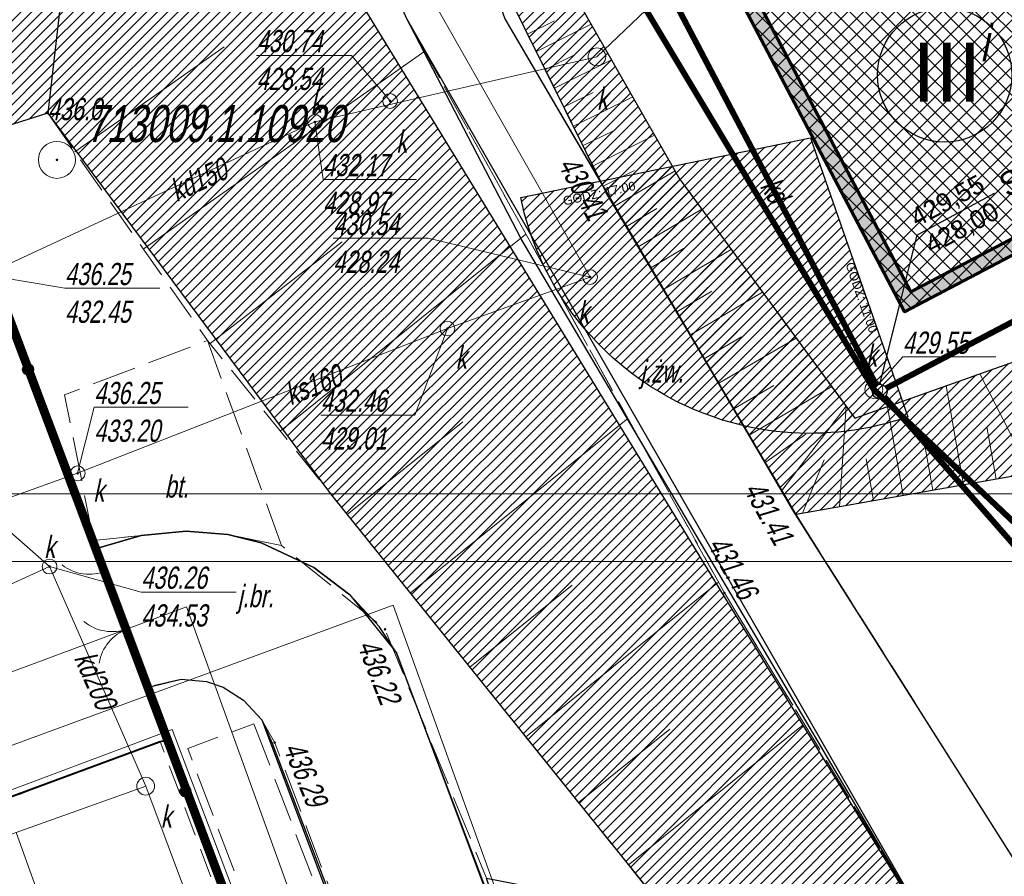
# Model space of a CAD drawing. Header units: metres. Extents: x 7408630 to 7411134, y 5569633 to 5570339.
# Tile 16 of 76: x 7410257 to 7410290, y 5569987 to 5570016. Entities that reach past the tile are written whole.
import ezdxf
from ezdxf.lldxf.tags import DXFTag

# ---------------------------------------------------------------- set-up
doc = ezdxf.new("R2010")
doc.units = ezdxf.units.M
doc.header["$MEASUREMENT"] = 0
for name, pattern in [('1.5_0.5', [2, 1.5, -0.5]), ('HIDDEN', [9.525, 6.35, -3.175]), ('mz1.0_0.5', [1.5, 1, -0.5]), ('mz1.25_0.5', [1.75, 1.25, -0.5])]:
    doc.linetypes.add(name, pattern=pattern)
for name, color, linetype, true_color in [('0 PZT - BUDYNEK OBJĘTY OPRACOWANIEM HATCH', 7, 'Continuous', 0x0d0d0d), ('1 PZT NASŁONECZNIENIE', 7, 'Continuous', 0xeb7500), ('_01_PZT - demontaże i rozbiórki', 7, 'Continuous', 0xd85c46)]:
    doc.layers.add(name, color=color, linetype=linetype, true_color=true_color)
doc.layers.add('0 PZT - SKARPY', color=7, linetype='Continuous', lineweight=30, true_color=0x395530)
doc.layers.add('0 PZT - skarpy hatch', color=7, linetype='Continuous', lineweight=5, true_color=0x517944)
for name, color, linetype, lineweight in [('121-Punkt osnowy szczegółowej', 7, 'Continuous', 0), ('121-Punkt osnowy szczegółowej-Atr103', 7, 'Continuous', 0), ('219-Linia granicy', 7, 'Continuous', 0), ('312-Budynek (powierzchnia)', 7, 'Continuous', 0), ('312-Numer ewidencyjny budynku-Atr124', 7, 'Continuous', 0), ('_Kan-deszczowa', 82, 'KANSAN_LINE', 25), ('brama (linia)', 7, 'Continuous', 0), ('brama (linia) - symbol', 7, 'Continuous', 0), ('furtka (linia)', 7, 'Continuous', 0), ('furtka (linia) - symbol', 7, 'Continuous', 0), ('Granica', 112, 'Continuous', 80), ('jezdnia (powierzchnia)', 7, 'Continuous', 0), ('jezdnia (powierzchnia)-Atr17', 7, 'Continuous', 0), ('mapa krzyze', 7, 'Continuous', 0), ('Obrys', 2, 'Continuous', 60), ('ogrodzenie trwałe (linia)', 7, 'Continuous', 0), ('plac (powierzchnia)', 7, 'Continuous', 0), ('plac (powierzchnia)-Atr17', 7, 'Continuous', 0), ('plac sportowy (powierzchnia)', 7, 'Continuous', 0), ('przewód elektroenergetyczny (linia)', 7, 'Continuous', 0), ('przewód kanalizacyjny (linia)', 7, 'Continuous', 0), ('przewód kanalizacyjny (linia)-Atr1', 7, 'Continuous', 0), ('przewód wodociągowy (linia)', 7, 'Continuous', 0), ('punkt o określonej wysokości (sieć kanalizacyjna)', 7, 'Continuous', 0), ('punkt o określonej wysokości (sieć kanalizacyjna)-Atr2', 7, 'Continuous', 0), ('punkt o określonej wysokości (sieć kanalizacyjna)-Atr3', 7, 'Continuous', 0), ('punkt wysokościowy naturalny', 7, 'Continuous', 0), ('punkt wysokościowy naturalny-Atr2', 7, 'Continuous', 0), ('punkt wysokościowy sztuczny', 7, 'Continuous', 0), ('punkt wysokościowy sztuczny-Atr2', 7, 'Continuous', 0), ('skarpa nieumocniona (powierzchnia)', 7, 'Continuous', 0), ('studzienka okrągła - przewód kanalizacyjny (punkt)', 7, 'Continuous', 0), ('studzienka okrągła - przewód kanalizacyjny (punkt)-Atr17', 7, 'Continuous', 0)]:
    doc.layers.add(name, color=color, linetype=linetype, lineweight=lineweight)
doc.layers.add('_MAPA', color=7, linetype='Continuous')
doc.styles.add('ARIAL', font='tahoma.ttf')
doc.styles.get("Standard").update_dxf_attribs({"font": 'arial.ttf'})
tags = doc.linetypes.add('FH1_LINE', pattern='A,1,-0.2,["X",Standard,S=0.2,R=0,X=-0.1,Y=-0.1],-0.2', length=1.4).pattern_tags.tags
tags[15:16] = [DXFTag(74, 4), DXFTag(75, 0), DXFTag(340, '0'), DXFTag(46, 1.0), DXFTag(50, 0.0), DXFTag(44, 0.0), DXFTag(45, 0.0)]
tags[4:5] = [DXFTag(74, 4), DXFTag(75, 0), DXFTag(340, '0'), DXFTag(46, 1.0), DXFTag(50, 0.0), DXFTag(44, 0.0), DXFTag(45, 0.0)]
doc.linetypes.add('KANSAN_LINE', pattern='A,0.5,-0.2,["KS",ARIAL,S=0.1,R=0,X=-0.1,Y=-0.05],-0.25', length=0.95)
pattern_1 = [(45, (0, 0), (-0.1767766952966, 0.1767766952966), [])]

# ---------------------------------------------------------------- blocks, each defined once
blk = doc.blocks.new('121_1')
at = {"layer": '121-Punkt osnowy szczegółowej', "linetype": 'Continuous', "lineweight": 13}
h = blk.add_hatch(color=7, dxfattribs=at)
edge = h.paths.add_edge_path()
edge.add_arc((0, 0), 0.45, 0, 360)
at = {"layer": '121-Punkt osnowy szczegółowej', "color": 7, "linetype": 'Continuous', "lineweight": 13}
blk.add_circle((0, 0), 6.25, dxfattribs=at)
blk = doc.blocks.new('506_1')
at = {"layer": 'punkt o określonej wysokości (sieć kanalizacyjna)', "color": 36, "linetype": 'Continuous', "lineweight": 13}
blk.add_circle((0, 0), 3, dxfattribs=at)
blk = doc.blocks.new('506_3')
at = {"layer": 'studzienka okrągła - przewód kanalizacyjny (punkt)', "color": 36, "linetype": 'Continuous', "lineweight": 13}
blk.add_circle((0, 0), 3, dxfattribs=at)
blk = doc.blocks.new('US15_2')
at = {"layer": 'studzienka okrągła - przewód kanalizacyjny (punkt)', "color": 36, "linetype": 'Continuous', "lineweight": 13}
blk.add_circle((0, 0), 2.5, dxfattribs=at)
blk = doc.blocks.new('PW01_1')
at = {"layer": 'punkt o określonej wysokości (sieć kanalizacyjna)', "linetype": 'Continuous', "lineweight": 13}
h = blk.add_hatch(color=36, dxfattribs=at)
edge = h.paths.add_edge_path()
edge.add_arc((0, 0), 0.45, 0, 360)
blk = doc.blocks.new('OK02_2')
at = {"layer": 'brama (linia) - symbol', "color": 7, "linetype": 'Continuous', "lineweight": 13}
for centre, start, end in [((-15, 0), 0, 60), ((15, 0), 120, 180)]:
    blk.add_arc(centre, 15, start, end, dxfattribs=at)
blk = doc.blocks.new('OK04_3')
at = {"layer": 'furtka (linia) - symbol', "color": 7, "linetype": 'Continuous', "lineweight": 13}
blk.add_arc((15, 0.01), 15, 120, 180, dxfattribs=at)
blk = doc.blocks.new('PW01_2')
at = {"layer": 'punkt wysokościowy naturalny', "linetype": 'Continuous', "lineweight": 13}
h = blk.add_hatch(color=7, dxfattribs=at)
edge = h.paths.add_edge_path()
edge.add_arc((0, 0), 0.45, 0, 360)
blk = doc.blocks.new('PW02_1')
at = {"layer": 'punkt wysokościowy sztuczny', "linetype": 'Continuous', "lineweight": 13}
h = blk.add_hatch(color=7, dxfattribs=at)
edge = h.paths.add_edge_path()
edge.add_arc((0, 0), 0.45, 0, 360)
blk = doc.blocks.new('A$C92b4fa8d')
at = {"layer": 'ogrodzenie trwałe (linia)', "linetype": 'Continuous', "lineweight": 40}
h = blk.add_hatch(color=7, dxfattribs=at)
edge = h.paths.add_edge_path()
edge.add_arc((57.317, 54.2), 0.175, 0, 360)
h = blk.add_hatch(color=7, dxfattribs=at)
edge = h.paths.add_edge_path()
edge.add_arc((62.632, 39.939), 0.175, 0, 360)
at = {"layer": '312-Budynek (powierzchnia)', "color": 7, "linetype": 'Continuous', "lineweight": 53, "flags": 128}
for points in [[(80.74, 67.93), (86.94, 56.15)], [(86.94, 56.15), (98.25, 62.12)]]:
    blk.add_lwpolyline(points, dxfattribs=at)
at = {"layer": 'brama (linia)', "color": 7, "linetype": 'Continuous', "lineweight": 13, "flags": 128}
blk.add_lwpolyline([(61.4, 43.48), (59.95, 47.39)], dxfattribs=at)
at = {"layer": 'furtka (linia)', "color": 7, "linetype": 'Continuous', "lineweight": 13, "flags": 128}
blk.add_lwpolyline([(59.95, 47.39), (59.53, 48.42)], dxfattribs=at)
at = {"layer": 'jezdnia (powierzchnia)', "color": 7, "linetype": '1.5_0.5', "lineweight": 13, "flags": 128}
for points in [[(70.09, 80.48), (63.46, 78.66), (66.27, 74.88), (70.1, 66.07), (80.85, 46.65), (88.56, 33.98), (92.51, 34.67), (83.27, 49.3), (76.87, 60.16), (72.72, 68.52), (73.76, 69.68), (73.06, 71.08), (71.69, 70.3), (69.13, 78.22), (69.27, 79.32), (70.09, 80.48)], [(94.92, 11.84), (101.62, 10.29), (102.58, 10.34), (101.7, 6.31), (100.68, 5.45), (96.6, 6.21), (93.49, 6.96), (90.98, 7.54), (81.8, 10.78), (80.63, 11.56), (79.13, 12.74), (75.88, 15.99), (74.56, 17.99), (70.46, 28.74), (68.83, 33.16), (65.65, 41.59), (65.21, 42.36), (64.6, 43.03), (63.91, 43.46), (63.34, 43.66), (62.49, 43.73), (61.4, 43.48), (59.95, 47.39), (59.53, 48.42), (61.14, 48.59), (62.66, 48.73), (64.07, 48.62), (65.88, 48.25), (69.38, 45.42), (72.81, 37.01), (74.54, 31.81), (79.58, 19.45), (86.07, 14.3), (94.92, 11.84)]]:
    blk.add_lwpolyline(points, close=True, dxfattribs=at)
at = {"layer": 'mapa krzyze', "color": 7, "linetype": 'Continuous', "lineweight": 0, "flags": 128}
blk.add_lwpolyline([(-56.064, 50), (200, 50), (200, 178.142)], dxfattribs=at)
at = {"layer": 'ogrodzenie trwałe (linia)', "color": 7, "linetype": 'Continuous', "lineweight": 40, "flags": 128}
for points in [[(29.18, 50.5), (55.12, 59.94), (59.53, 48.42)], [(61.4, 43.48), (61.99, 41.68), (67.18, 27.6), (72.48, 13.44), (14.27, -8.3)], [(39.06, 33.24), (49.82, 37.22), (61.78, 41.63), (61.99, 41.68)]]:
    blk.add_lwpolyline(points, dxfattribs=at)
at = {"layer": 'ogrodzenie trwałe (linia)', "color": 7, "linetype": 'Continuous', "lineweight": 40}
for centre in [(57.317, 54.2), (62.632, 39.939)]:
    blk.add_circle(centre, 0.175, dxfattribs=at)
at = {"layer": 'plac (powierzchnia)', "color": 7, "linetype": '1.5_0.5', "lineweight": 13, "flags": 128}
for points in [[(29.64, 47.9), (27.95, 47.2), (33.83, 31.31), (34.97, 31.74), (39.06, 33.24), (49.82, 37.22), (61.78, 41.63), (61.99, 41.68), (61.4, 43.48), (59.95, 47.39), (59.53, 48.42), (56.5, 56.32), (55.82, 56.08), (54.71, 59.01), (52.26, 58.28), (53.41, 55.3), (51.46, 54.75), (52.07, 53.25), (45.52, 50.74), (45, 52.18), (39.34, 50), (39.86, 48.65), (30.64, 45.22), (29.64, 47.9)], [(65.88, 48.25), (63.38, 55.18), (58.55, 53.34), (59.53, 48.42), (61.14, 48.59), (62.66, 48.73), (64.07, 48.62), (65.88, 48.25)], [(64.95, 42.23), (70.12, 28.6), (74.11, 17.83), (71.96, 17.03), (67.86, 27.81), (62.71, 41.39), (64.95, 42.23)]]:
    blk.add_lwpolyline(points, close=True, dxfattribs=at)
at = {"layer": 'plac sportowy (powierzchnia)', "color": 7, "linetype": 'mz1.0_0.5', "lineweight": 13, "flags": 128}
blk.add_lwpolyline([(3.76, 19.85), (14.32, -8.17), (72.31, 13.51), (61.78, 41.63), (3.76, 19.85)], close=True, dxfattribs=at)
at = {"layer": 'przewód elektroenergetyczny (linia)', "color": 1, "linetype": 'Continuous', "lineweight": 13, "flags": 128}
for points in [[(95.19, 13.59), (81.18, 19.64), (78.99, 22.1), (77.43, 24.73), (71.67, 40.63), (69.65, 46.24), (38.59, 34.83), (34.95, 43.99), (37.19, 44.82)], [(3.1, 19.89), (13.93, -9.22), (15.97, -8.46), (44.32, 2.23), (70.99, 12.36), (73.12, 13.17), (62.18, 42.04), (34.15, 31.52), (30.11, 42.28), (37.15, 44.91)]]:
    blk.add_lwpolyline(points, dxfattribs=at)
at = {"layer": 'przewód kanalizacyjny (linia)', "color": 36, "linetype": 'Continuous', "lineweight": 13, "flags": 128}
for points in [[(98.57, 41.46), (85.9, 53.52), (78.2, 66.35), (62.97, 83.08)], [(84.68, 76.93), (69.96, 68.5), (76.31, 57.32), (71.49, 55.58), (58.99, 50.69), (53.07, 48.57)], [(78.2, 66.35), (76.54, 64.76), (67.01, 62.56), (55.87, 57.4), (53.67, 57.26)], [(58.04, 47.54), (51.26, 53.5)], [(58.04, 47.54), (53.99, 45.7)], [(61.29, 40.12), (58.04, 47.54)], [(61.29, 40.12), (56.91, 38.56), (52.21, 36.86), (47.5, 35.16), (42.8, 33.47), (38.89, 32.06), (37.88, 39.63), (38.96, 40.14)], [(61.29, 40.12), (70.9, 14.45)], [(66.22, 12.7), (56.91, 38.56)]]:
    blk.add_lwpolyline(points, dxfattribs=at)
at = {"layer": 'przewód wodociągowy (linia)', "color": 5, "linetype": 'Continuous', "lineweight": 13, "flags": 128}
blk.add_lwpolyline([(79.42, -0.1), (62.67, 46.18), (46.37, 40.12), (45.22, 42.41)], dxfattribs=at)
at = {"layer": 'punkt o określonej wysokości (sieć kanalizacyjna)-Atr2', "color": 7, "lineweight": 13, "flags": 128}
for points in [[(69.55, 63.27), (68.25, 64.81), (65.04, 64.81)], [(67.01, 62.56), (67.29, 60.62), (70.441, 60.62)], [(76.31, 57.32), (70.84, 58.63), (67.63, 58.63)], [(55.87, 57.4), (58.56, 56.94), (61.77, 56.94)], [(71.49, 55.58), (70.39, 52.66), (67.212, 52.66)], [(85.9, 53.52), (86.88, 54.62), (90.026, 54.62)], [(58.99, 50.69), (59.55, 52.92), (62.723, 52.92)], [(58.04, 47.54), (61.14, 46.68), (64.35, 46.68)]]:
    blk.add_lwpolyline(points, dxfattribs=at)
at = {"layer": 'skarpa nieumocniona (powierzchnia)', "color": 7, "linetype": 'Continuous', "lineweight": 13}
for p, q in [((74.2, 65.53), (75.11, 65.98)), ((74.5, 64.94), (76.35, 65.86)), ((58.9, 61.55), (63.94, 65.1)), ((61.21, 58.26), (70.72, 64.95)), ((74.8, 64.33), (75.74, 64.8)), ((75.11, 63.7), (77.03, 64.66)), ((75.43, 63.07), (76.41, 63.55)), ((75.75, 62.42), (77.75, 63.41)), ((76.08, 61.76), (77.1, 62.26)), ((76.41, 61.08), (78.49, 62.11)), ((76.75, 60.39), (77.81, 60.92)), ((77.14, 59.71), (79.18, 60.91)), ((77.54, 59.03), (78.57, 59.64)), ((77.94, 58.34), (80.09, 59.61)), ((65.84, 52.11), (74.14, 58.77)), ((63.47, 55.07), (67.93, 58.51)), ((78.36, 57.63), (79.47, 58.29)), ((78.79, 56.9), (81.08, 58.25)), ((79.24, 56.15), (80.42, 56.84)), ((79.7, 55.37), (82.14, 56.81)), ((80.17, 54.56), (81.43, 55.3)), ((80.66, 53.73), (83.27, 55.26)), ((91.19, 50.7), (89.48, 54.05)), ((81.17, 52.87), (82.52, 53.66)), ((81.69, 51.98), (84.48, 53.62)), ((88.93, 50.3), (88.34, 53.64)), ((82.79, 50.11), (84.96, 52.96)), ((84.74, 49.56), (84.96, 52.96)), ((86.89, 49.94), (86.36, 52.94)), ((68.1, 49.3), (72.01, 52.43)), ((70.23, 46.64), (77.59, 52.54)), ((90.03, 50.49), (89.72, 52.26)), ((82.23, 51.06), (83.6, 52.01)), ((87.89, 50.12), (87.61, 51.7)), ((83.49, 49.34), (84.22, 51.15)), ((85.89, 49.76), (85.64, 51.18)), ((74.13, 41.78), (80.65, 47.01)), ((72.24, 44.14), (75.7, 46.91)), ((75.91, 39.56), (79.01, 42.05)), ((77.6, 37.45), (83.51, 42.19))]:
    blk.add_line(p, q, dxfattribs=at)
at = {"layer": 'skarpa nieumocniona (powierzchnia)', "color": 7, "linetype": 'mz1.25_0.5', "lineweight": 13, "flags": 128}
for points in [[(66.27, 74.88), (70.1, 66.07), (80.85, 46.65), (88.56, 33.98), (88.37, 34.03), (78.98, 35.75), (63.38, 55.18), (57.98, 62.86), (37.06, 56.42), (19.25, 50.75), (3.94, 46.44), (-10.29, 41.91), (-20.51, 38.71), (-26.6, 39.61), (-19.31, 42.63), (-2.2, 49.23), (14.29, 55.62), (30.36, 62.49), (45.8, 69.91), (57.17, 75.48), (66.27, 74.88)], [(75.75, 66.91), (79.33, 60.64), (85.26, 52.55), (97.51, 56.9), (91.2, 50.7), (83.27, 49.3), (76.87, 60.16), (72.72, 68.52), (75.75, 66.91)]]:
    blk.add_lwpolyline(points, close=True, dxfattribs=at)
at = {"layer": '121-Punkt osnowy szczegółowej', "color": 7, "linetype": 'Continuous', "lineweight": 13, "xscale": 0.1, "yscale": 0.1, "zscale": 0.1}
blk.add_blockref('121_1', (58.29, 61.28), dxfattribs=at)
at = {"layer": 'brama (linia) - symbol', "color": 7, "linetype": 'Continuous', "lineweight": 13, "xscale": 0.1, "yscale": 0.1, "zscale": 0.1, "rotation": 110.347}
blk.add_blockref('OK02_2', (60.675, 45.435), dxfattribs=at)
at = {"layer": 'furtka (linia) - symbol', "color": 7, "linetype": 'Continuous', "lineweight": 13, "xscale": 0.1, "yscale": 0.1, "zscale": 0.1, "rotation": 112.184}
blk.add_blockref('OK04_3', (59.95, 47.39), dxfattribs=at)
at = {"layer": 'punkt o określonej wysokości (sieć kanalizacyjna)', "color": 36, "linetype": 'Continuous', "lineweight": 13, "xscale": 0.1, "yscale": 0.1, "zscale": 0.1}
for name, p in [('PW01_1', (69.55, 63.27)), ('PW01_1', (67.01, 62.56)), ('PW01_1', (76.31, 57.32)), ('PW01_1', (71.49, 55.58)), ('506_1', (85.9, 53.52)), ('PW01_1', (58.99, 50.69)), ('PW01_1', (58.04, 47.54))]:
    blk.add_blockref(name, p, dxfattribs=at)
at = {"layer": 'punkt wysokościowy naturalny', "color": 7, "linetype": 'Continuous', "lineweight": 13, "xscale": 0.1, "yscale": 0.1, "zscale": 0.1}
blk.add_blockref('PW01_2', (57.98, 62.86), dxfattribs=at)
at = {"layer": 'punkt wysokościowy sztuczny', "color": 7, "linetype": 'Continuous', "lineweight": 13, "xscale": 0.1, "yscale": 0.1, "zscale": 0.1}
for p in [(76.87, 60.16), (83.27, 49.3), (80.85, 46.65), (69.38, 45.42), (65.65, 41.59)]:
    blk.add_blockref('PW02_1', p, dxfattribs=at)
at = {"layer": 'studzienka okrągła - przewód kanalizacyjny (punkt)', "color": 36, "linetype": 'Continuous', "lineweight": 13, "xscale": 0.1, "yscale": 0.1, "zscale": 0.1}
for name, p in [('506_3', (76.54, 64.76)), ('US15_2', (69.55, 63.27)), ('US15_2', (67.01, 62.56)), ('US15_2', (76.31, 57.32)), ('US15_2', (71.49, 55.58)), ('506_3', (85.9, 53.52)), ('US15_2', (58.99, 50.69)), ('US15_2', (58.04, 47.54)), ('506_3', (61.29, 40.12))]:
    blk.add_blockref(name, p, dxfattribs=at)
at = {"layer": '121-Punkt osnowy szczegółowej-Atr103', "color": 7, "lineweight": 13, "insert": (59.29, 61.863), "char_height": 1.25, "attachment_point": 7, "line_spacing_factor": 0.6}
blk.add_mtext('\\FWORKING_1250;\\Q12;\\H1x;\\W0.72;713009.1.10920', dxfattribs=at)
at = {"layer": '312-Numer ewidencyjny budynku-Atr124', "color": 7, "lineweight": 13, "insert": (89.49, 64.603), "char_height": 1.25, "attachment_point": 7, "line_spacing_factor": 0.6}
blk.add_mtext('\\FWORKING_1250;\\Q12;\\H1x;\\W0.72;i', dxfattribs=at)
at = {"layer": 'jezdnia (powierzchnia)-Atr17', "color": 7, "lineweight": 13, "char_height": 0.75, "attachment_point": 7, "line_spacing_factor": 0.6}
for s, insert in [('\\FWORKING_1250;\\Q12;\\H1x;\\W0.725;j.żw.', (78.01, 53.53)), ('\\FWORKING_1250;\\Q12;\\H1x;\\W0.725;j.br.', (64.4, 45.94))]:
    blk.add_mtext(s, dxfattribs=dict(at, insert=insert))
at = {"layer": 'plac (powierzchnia)-Atr17', "color": 7, "lineweight": 13, "insert": (61.93, 49.86), "char_height": 0.75, "attachment_point": 7, "line_spacing_factor": 0.6}
blk.add_mtext('\\FWORKING_1250;\\Q12;\\H1x;\\W0.725;bt.', dxfattribs=at)
at = {"layer": 'przewód kanalizacyjny (linia)-Atr1', "color": 36, "lineweight": 13, "char_height": 0.75, "line_spacing_factor": 0.6}
for s, insert, attachment_point, rotation in [('\\FWORKING_1250;\\Q12;\\H1x;\\W0.725;kd150', (62.183, 60.187), 4, 24.853), ('\\FWORKING_1250;\\Q12;\\H1x;\\W0.725;kd', (82.026, 60.382), 7, 300.918), ('\\FWORKING_1250;\\Q12;\\H1x;\\W0.725;ks160', (66.056, 53.324), 4, 21.365), ('\\FWORKING_1250;\\Q12;\\H1x;\\W0.725;kd200', (59.196, 44.6), 4, 293.654)]:
    blk.add_mtext(s, dxfattribs=dict(at, insert=insert, attachment_point=attachment_point, rotation=rotation))
at = {"layer": 'punkt o określonej wysokości (sieć kanalizacyjna)-Atr2', "color": 36, "lineweight": 13, "char_height": 0.75, "attachment_point": 7, "line_spacing_factor": 0.6}
for s, insert in [('\\FWORKING_1250;\\Q12;\\H1x;\\W0.725;430.74', (65.04, 64.907)), ('\\FWORKING_1250;\\Q12;\\H1x;\\W0.725;432.17', (67.29, 60.718)), ('\\FWORKING_1250;\\Q12;\\H1x;\\W0.725;430.54', (67.63, 58.728)), ('\\FWORKING_1250;\\Q12;\\H1x;\\W0.725;436.25', (58.56, 57.038)), ('\\FWORKING_1250;\\Q12;\\H1x;\\W0.725;429.55', (86.88, 54.717)), ('\\FWORKING_1250;\\Q12;\\H1x;\\W0.725;436.25', (59.55, 53.018)), ('\\FWORKING_1250;\\Q12;\\H1x;\\W0.725;432.46', (67.212, 52.758)), ('\\FWORKING_1250;\\Q12;\\H1x;\\W0.725;436.26', (61.14, 46.778))]:
    blk.add_mtext(s, dxfattribs=dict(at, insert=insert))
at = {"layer": 'punkt o określonej wysokości (sieć kanalizacyjna)-Atr3', "color": 36, "lineweight": 13, "char_height": 0.75, "attachment_point": 7, "line_spacing_factor": 0.6}
for s, insert in [('\\FWORKING_1250;\\Q12;\\H1x;\\W0.725;428.54', (65.04, 63.632)), ('\\FWORKING_1250;\\Q12;\\H1x;\\W0.725;428.97', (67.29, 59.443)), ('\\FWORKING_1250;\\Q12;\\H1x;\\W0.725;428.24', (67.63, 57.452)), ('\\FWORKING_1250;\\Q12;\\H1x;\\W0.725;432.45', (58.56, 55.763)), ('\\FWORKING_1250;\\Q12;\\H1x;\\W0.725;433.20', (59.55, 51.743)), ('\\FWORKING_1250;\\Q12;\\H1x;\\W0.725;429.01', (67.212, 51.483)), ('\\FWORKING_1250;\\Q12;\\H1x;\\W0.725;434.53', (61.14, 45.502))]:
    blk.add_mtext(s, dxfattribs=dict(at, insert=insert))
at = {"layer": 'punkt wysokościowy naturalny-Atr2', "color": 7, "lineweight": 13, "insert": (57.98, 62.61), "char_height": 0.75, "attachment_point": 7, "line_spacing_factor": 0.6}
blk.add_mtext('\\FWORKING_1250;\\Q12;\\H1x;\\W0.725;436.0', dxfattribs=at)
at = {"layer": 'punkt wysokościowy sztuczny-Atr2', "color": 7, "lineweight": 13, "char_height": 0.75, "attachment_point": 1, "line_spacing_factor": 0.6}
for s, insert, rotation in [('\\FWORKING_1250;\\Q12;\\H1x;\\W0.725;430.41', (75.87, 61.48), 298.178), ('\\FWORKING_1250;\\Q12;\\H1x;\\W0.725;431.41', (82.14, 50.51), 298.748), ('\\FWORKING_1250;\\Q12;\\H1x;\\W0.725;431.46', (80.91, 48.66), 299.824), ('\\FWORKING_1250;\\Q12;\\H1x;\\W0.725;436.22', (69.13, 45.16), 291.229), ('\\FWORKING_1250;\\Q12;\\H1x;\\W0.725;436.29', (66.62, 41.7), 292.153)]:
    blk.add_mtext(s, dxfattribs=dict(at, insert=insert, rotation=rotation))
at = {"layer": 'studzienka okrągła - przewód kanalizacyjny (punkt)-Atr17', "color": 36, "lineweight": 13, "char_height": 0.75, "attachment_point": 7, "line_spacing_factor": 0.6}
for insert in [(66.87, 62.87), (76.54, 62.97), (69.76, 61.52), (75.9, 55.75), (71.77, 54.23), (85.64, 54.29), (59.52, 49.73), (57.86, 47.83), (61.8, 38.72)]:
    blk.add_mtext('\\FWORKING_1250;\\Q12;\\H1x;\\W0.725;k', dxfattribs=dict(at, insert=insert))

msp = doc.modelspace()

# ---------------------------------------------------------------- hatches: boundary and pattern name
at = {"layer": '0 PZT - BUDYNEK OBJĘTY OPRACOWANIEM HATCH', "linetype": 'Continuous', "lineweight": 13}
h = msp.add_hatch(dxfattribs=at)
h.set_pattern_fill('ANSI37', color=256, scale=3)
h.set_pattern_definition([(45, (0, 0), (-0.265165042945, 0.265165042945), []), (135, (0, 0), (-0.265165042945, -0.265165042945), [])])
h.paths.add_polyline_path([(7410286.94, 5570006.15), (7410280.74, 5570017.93), (7410305.15, 5570030.79), (7410303.45, 5570034.07), (7410314.85, 5570039.96), (7410316.48, 5570036.72), (7410334.99997, 5570046.40998), (7410341.16, 5570034.74), (7410325.45, 5570026.45), (7410328.1, 5570021.38), (7410330.73, 5570022.68), (7410333.65987, 5570017.10024), (7410333.06177, 5570016.78662), (7410335.97294, 5570011.24154), (7410333.96992, 5570010.19015), (7410336.71, 5570004.97), (7410325.92991, 5569999.30995), (7410332.76, 5569986.46), (7410310.85, 5569974.81), (7410310.12, 5569976.08), (7410306.97553, 5569974.40841), (7410301.68, 5569984.37), (7410302.2, 5569984.65), (7410298.57477, 5569991.46254), (7410323.15, 5570004.54), (7410314.58, 5570020.67)])
at = {"layer": '0 PZT - skarpy hatch'}
h = msp.add_hatch(dxfattribs=at)
h.set_pattern_fill('ANSI31', color=256, scale=2)
h.set_pattern_definition(pattern_1)
h.paths.add_polyline_path([(7410257.98, 5570012.86), (7410166.19, 5569983.76), (7410150.82, 5569977.33), (7410152.74, 5569979.17), (7410165.32, 5569985.95), (7410180.62, 5569992.11), (7410202.99, 5570001), (7410218.06859, 5570007.03484), (7410258.4, 5570025.05), (7410259.31, 5570024.46)])
h = msp.add_hatch(dxfattribs=at)
h.set_pattern_fill('ANSI31', color=256, scale=2)
h.set_pattern_definition(pattern_1)
h.paths.add_polyline_path([(7410278.98, 5569985.75), (7410288.56, 5569983.94), (7410265.38, 5570021.8), (7410259.31, 5570024.46), (7410257.98, 5570012.86), (7410268.10058, 5569999.30046)])
h = msp.add_hatch(dxfattribs=at)
h.set_pattern_fill('ANSI31', color=256, scale=2)
h.set_pattern_definition(pattern_1)
h.paths.add_polyline_path([(7410297.51, 5570006.9), (7410291.19, 5570000.7), (7410283.27, 5569999.3), (7410276.87, 5570010.16), (7410272.72, 5570018.52), (7410275.75, 5570016.91), (7410279.33, 5570010.64), (7410285.26, 5570002.55)])
at = {"layer": 'Obrys'}
h = msp.add_hatch(color=256, dxfattribs=at)
h.dxf.hatch_style = 1
h.paths.add_polyline_path([(7410286.94, 5570006.15), (7410280.74, 5570017.93), (7410305.15, 5570030.79), (7410303.45, 5570034.07), (7410314.85, 5570039.96), (7410316.48, 5570036.72), (7410335, 5570046.41), (7410341.16, 5570034.74), (7410325.45, 5570026.45), (7410328.1, 5570021.38), (7410330.73, 5570022.68), (7410333.65987, 5570017.10024), (7410333.06177, 5570016.78662), (7410335.97294, 5570011.24154), (7410333.96992, 5570010.19015), (7410336.71, 5570004.97), (7410325.92991, 5569999.30995), (7410332.76, 5569986.46), (7410310.85, 5569974.81), (7410310.12, 5569976.08), (7410306.97553, 5569974.40841), (7410301.68, 5569984.37), (7410302.2, 5569984.65), (7410298.57477, 5569991.46254), (7410323.15, 5570004.54), (7410314.58, 5570020.67)])
h.paths.add_polyline_path([(7410287.14977, 5570006.82499), (7410281.41524, 5570017.72059), (7410305.82246, 5570030.57913), (7410304.12429, 5570033.85559), (7410314.63048, 5570039.28379), (7410316.26291, 5570036.03897), (7410334.81467, 5570045.8752), (7410340.64118, 5570035.01754), (7410324.77601, 5570026.66009), (7410327.88332, 5570020.71515), (7410330.51415, 5570022.01556), (7410332.98461, 5570017.31073), (7410332.38654, 5570016.99712), (7410335.2978, 5570011.45186), (7410333.29482, 5570010.40048), (7410336.03493, 5570005.18028), (7410325.25254, 5569999.51903), (7410332.08386, 5569986.66677), (7410311.0424, 5569975.47859), (7410310.31243, 5569976.74855), (7410307.18233, 5569975.08461), (7410302.35494, 5569984.16555), (7410302.87513, 5569984.44565), (7410299.25105, 5569991.25603), (7410323.82599, 5570004.33334), (7410314.78804, 5570021.34408)], flags=16)

# ---------------------------------------------------------------- linework, layer by layer
for points in [[(7410292.51, 5569984.67), (7410299.42, 5569985.95), (7410295.86966, 5569992.28859), (7410322.35402, 5570006.04214), (7410314.58, 5570020.67), (7410286.94, 5570006.15), (7410280.74, 5570017.93), (7410288.96, 5570022.27), (7410282.80618, 5570034.01709), (7410274.39, 5570029.2), (7410269.41691, 5570027.4073), (7410273.43, 5570016.04), (7410283.17248, 5569999.41579)], [(7410286.94, 5570006.15), (7410298.2618, 5570012.09763), (7410292.04999, 5570023.88848), (7410280.74436, 5570017.92173)], [(7410261.39, 5569993.47), (7410262.49, 5569993.73), (7410263.34, 5569993.66), (7410263.91, 5569993.46), (7410264.6, 5569993.03), (7410265.21, 5569992.36), (7410265.57, 5569991.57), (7410273.97, 5569969.44), (7410274.91, 5569967.96), (7410275.87, 5569966.84), (7410277.19036, 5569965.64742), (7410278.62, 5569964.71), (7410279.87, 5569964.09), (7410300.67, 5569955.4), (7410301.78, 5569956.3), (7410302.63765, 5569954.71057), (7410280.48485, 5569942.52227)]]:
    msp.add_lwpolyline(points, close=True)
for points in [[(7410266.27, 5570024.88), (7410263.46, 5570028.66), (7410270.09, 5570030.48), (7410269.27, 5570029.32), (7410269.13, 5570028.22), (7410273.43, 5570016.04), (7410283.3729, 5569999.09929), (7410292.51, 5569984.67), (7410299.42, 5569985.95), (7410296.83656, 5569990.56233), (7410298.60192, 5569991.47482), (7410302.2, 5569984.65), (7410301.67852, 5569984.37278), (7410300.83, 5569984.02), (7410300.65, 5569983.71), (7410287.94478, 5569981.59724), (7410278.55, 5569983.19), (7410274.54, 5569981.81), (7410272.81, 5569987.01), (7410288.56, 5569983.94), (7410273.98, 5570008.61), (7410270.1, 5570016.07), (7410266.27, 5570024.88)], [(7410288.56, 5569983.94), (7410270.1, 5570016.07), (7410266.27, 5570024.88), (7410251.10174, 5570020.78272), (7410259.63, 5569998.15), (7410261.14, 5569998.59), (7410262.66, 5569998.73), (7410264.07, 5569998.62), (7410265.19, 5569998.34), (7410266.97, 5569997.51), (7410268.19, 5569996.59), (7410269.77, 5569994.63), (7410277.22, 5569974.73)], [(7410278.42697, 5569971.75751), (7410269.77, 5569994.63), (7410269.18, 5569995.51), (7410268.19, 5569996.59), (7410266.97, 5569997.51), (7410265.19, 5569998.34), (7410264.07, 5569998.62), (7410262.66, 5569998.73), (7410261.14, 5569998.59), (7410259.63, 5569998.15), (7410261.39, 5569993.47), (7410262.49, 5569993.73), (7410263.34, 5569993.66), (7410263.91, 5569993.46), (7410264.6, 5569993.03), (7410265.21, 5569992.36), (7410273.28, 5569970.95)]]:
    msp.add_lwpolyline(points)
msp.add_circle((7410288.29412, 5570014.15081), 2.27067)
at = {"layer": '0 PZT - SKARPY'}
for points in [[(7410257.98, 5570012.86), (7410166.19, 5569983.76), (7410150.82, 5569977.33), (7410152.74, 5569979.17), (7410165.32, 5569985.95), (7410180.62, 5569992.11), (7410202.99, 5570001), (7410218.06859, 5570007.03484), (7410258.4, 5570025.05), (7410259.31, 5570024.46)], [(7410278.98, 5569985.75), (7410288.56, 5569983.94), (7410265.38, 5570021.8), (7410259.31, 5570024.46), (7410257.98, 5570012.86), (7410267.53893, 5570000)], [(7410297.51, 5570006.9), (7410291.19, 5570000.7), (7410283.27, 5569999.3), (7410276.87, 5570010.16), (7410272.72, 5570018.52), (7410275.75, 5570016.91), (7410279.33, 5570010.64), (7410285.26, 5570002.55)]]:
    msp.add_lwpolyline(points, close=True, dxfattribs=at)
at = {"layer": '_Kan-deszczowa', "linetype": 'Continuous', "const_width": 0.2}
for points in [[(7410313.74782, 5570017.97366), (7410286.32225, 5570003.56631)], [(7410285.9845, 5570003.67127), (7410278.62123, 5570017.66148)], [(7410295.70501, 5569992.47671), (7410286.26558, 5570003.26192)]]:
    msp.add_lwpolyline(points, dxfattribs=at)
at = {"layer": '_Kan-deszczowa', "linetype": 'Continuous'}
msp.add_circle((7410286.10093, 5570003.45004), 0.25, dxfattribs=at)
at = {"layer": 'Granica', "linetype": 'HIDDEN', "ltscale": 0.2, "const_width": 0.3}
msp.add_lwpolyline([(7410328.77672, 5570062.49613), (7410327.21788, 5570065.03879), (7410334.24296, 5570068.86631), (7410335.56995, 5570066.4406), (7410351.41096, 5570075.32929), (7410390.98777, 5570002.82142), (7410280.48485, 5569942.52227), (7410251.10174, 5570020.78272), (7410259.22502, 5570023.71878), (7410273.58585, 5570030.63999), (7410311.53026, 5570053.16512), (7410328.77672, 5570062.49613)], dxfattribs=at)
at = {"layer": 'Obrys'}
for points in [[(7410332.76, 5569986.46), (7410310.85, 5569974.81), (7410310.12, 5569976.08), (7410306.97553, 5569974.40841), (7410301.68, 5569984.37), (7410302.2, 5569984.65), (7410298.57477, 5569991.46254), (7410323.15, 5570004.54), (7410314.58, 5570020.67), (7410286.94, 5570006.15), (7410280.74, 5570017.93), (7410305.15, 5570030.79), (7410303.45, 5570034.07), (7410314.85, 5570039.96)], [(7410340.64118, 5570035.01754), (7410324.77601, 5570026.66009), (7410327.88332, 5570020.71515), (7410330.51415, 5570022.01556), (7410332.98461, 5570017.31073), (7410332.38654, 5570016.99712), (7410335.2978, 5570011.45186), (7410333.29482, 5570010.40048), (7410336.03493, 5570005.18028), (7410325.25254, 5569999.51903), (7410332.08386, 5569986.66677), (7410311.0424, 5569975.47859), (7410310.31243, 5569976.74855), (7410307.18233, 5569975.08461), (7410302.35494, 5569984.16555), (7410302.87513, 5569984.44565), (7410299.25105, 5569991.25603), (7410323.82599, 5570004.33334), (7410314.78804, 5570021.34408), (7410287.14977, 5570006.82499), (7410281.41524, 5570017.72059), (7410305.82246, 5570030.57913), (7410304.12429, 5570033.85559), (7410314.63048, 5570039.28379)]]:
    msp.add_lwpolyline(points, dxfattribs=at)

# ---------------------------------------------------------------- texts
at = {"insert": (7410287.20147, 5570015.24299), "char_height": 2, "width": 2.0859689, "attachment_point": 1}
msp.add_mtext('III', dxfattribs=at)

# ---------------------------------------------------------------- next in the draw order: block references
at = {"layer": '_MAPA'}
msp.add_blockref('A$C92b4fa8d', (7410200, 5569950), dxfattribs=at)

# ---------------------------------------------------------------- next in the draw order: hatches: boundary and pattern name
at = {"layer": '1 PZT NASŁONECZNIENIE'}
h = msp.add_hatch(dxfattribs=at)
h.set_pattern_fill('ANSI31', color=256, scale=2)
h.set_pattern_definition(pattern_1)
edge = h.paths.add_edge_path()
edge.add_line((7410283.76479, 5570012.0292), (7410287.05286, 5570002.59891))
edge.add_arc((7410283.75652, 5570012.04), 10, 191.695648, 289.246546, ccw=False)
edge.add_line((7410273.96414, 5570010.01287), (7410283.75652, 5570012.02286))

# ---------------------------------------------------------------- next in the draw order: linework, layer by layer
at = {"color": 84}
for q in [(7410289.98284, 5570010.15026), (7410286.09956, 5570003.744)]:
    msp.add_line((7410287.35677, 5570008.73933), q, dxfattribs=at)
at = {"layer": '1 PZT NASŁONECZNIENIE', "elevation": 0}
msp.add_lwpolyline([(7410283.76479, 5570012.0292), (7410287.05286, 5570002.59891, -0.45336181), (7410273.96414, 5570010.01287), (7410283.75652, 5570012.02286)], format="xyb", dxfattribs=at)
at = {"layer": '219-Linia granicy'}
msp.add_lwpolyline([(7410214.48306, 5569941.89096), (7410272.48, 5569963.44), (7410255.19477, 5570009.92043), (7410196.06459, 5569988.78586)], close=True, dxfattribs=at)
at = {"layer": '219-Linia granicy', "elevation": 0}
msp.add_lwpolyline([(7410165.26831, 5569997.71524), (7410493.74317, 5569997.71524)], dxfattribs=at)
at = {"layer": '_01_PZT - demontaże i rozbiórki', "color": 22, "linetype": 'FH1_LINE', "ltscale": 2, "true_color": 0xd22222, "const_width": 0.2}
msp.add_lwpolyline([(7410298.59133, 5569991.4949), (7410285.9, 5570003.52), (7410278.2, 5570016.35), (7410280.74435, 5570017.92173)], dxfattribs=at)

# ---------------------------------------------------------------- next in the draw order: texts
at = {"layer": '1 PZT NASŁONECZNIENIE', "color": 0, "char_height": 0.3, "width": 3.6381135, "attachment_point": 1}
for s, insert, rotation in [('GODZ: 17:00', (7410275.36931, 5570010.02945, 0), 12.307635), ('GODZ: 11:00', (7410285.21925, 5570007.85778), 289.222162)]:
    msp.add_mtext(s, dxfattribs=dict(at, insert=insert, rotation=rotation))
at = {"layer": '_Kan-deszczowa', "linetype": 'Continuous', "attachment_point": 1, "rotation": 28.197993}
for s, insert, char_height, width in [('S19', (7410290.02839, 5570010.70012), 0.8125, 5.9119344), ('429,55\\P428,00', (7410287.05761, 5570009.55086), 0.625, 4.5476419)]:
    msp.add_mtext(s, dxfattribs=dict(at, insert=insert, char_height=char_height, width=width))

doc.saveas('drawing.dxf')
